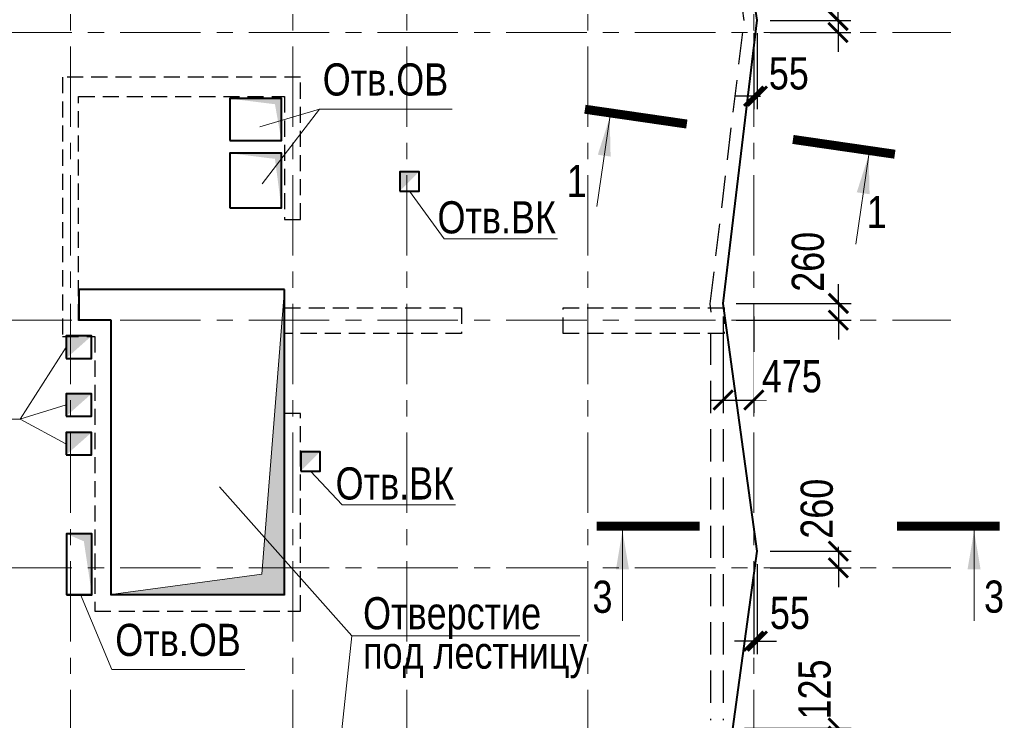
# Model space of a CAD drawing. Header units: inches. Extents: x -21855 to 99316, y -31809 to 52191.
# Tile 12 of 18: x 8713 to 24014, y 26371 to 37260. Entities that reach past the tile are written whole.
import ezdxf
from ezdxf.enums import TextEntityAlignment as Align
from ezdxf.xclip import XClip

# ---------------------------------------------------------------- set-up
doc = ezdxf.new("R2010")
doc.units = ezdxf.units.IN
doc.header["$LTSCALE"] = 1000
doc.header["$MEASUREMENT"] = 0
doc.header["$XCLIPFRAME"] = 0
doc.linetypes.add('HIDDEN', pattern=[0.375, 0.25, -0.125])
doc.linetypes.add('Оси_(М1_200)_Секция_1_КР$0$CENTER', pattern=[2, 1.25, -0.25, 0.25, -0.25])
doc.layers.add('xref', color=7, linetype='Continuous')
for name, color, linetype, lineweight in [('Несущие_констр 1  этажа  (М1_200)_КР_изм$0$СК-040-С(тены)', 12, 'HIDDEN', 30), ('Несущие_констр 1  этажа  (М1_200)_КР_изм$0$СК-043-С-ПИЛОНЫ', 5, 'HIDDEN', 30), ('Несущие_констр 1  этажа  (М1_200)_КР_изм$0$СК-050-П(литы перекрытия)', 3, 'Continuous', 30), ('Оси_(М1_200)_Секция_1_КР$0$СК-100-О(си)', 7, 'Оси_(М1_200)_Секция_1_КР$0$CENTER', 15), ('СК-050-П(литы перекрытия)', 12, 'Continuous', 40), ('СК-051-1-П-ОТВЕРСТИЯ ОВ ДУ', 5, 'Continuous', 40), ('СК-051-2-П-ОТВЕРСТИЯ ВК', 1, 'Continuous', 40), ('СК-052-П-БАЛКИ', 1, 'HIDDEN', 30), ('СК-300-Р(азмеры)_ПЛИТЫ', 7, 'Continuous', 20), ('СК-400-Т(екст)', 7, 'Continuous', 20), ('СК-500-С(ечения)', 5, 'Continuous', 40)]:
    doc.layers.add(name, color=color, linetype=linetype, lineweight=lineweight)
doc.styles.add('ARIAL_annotative', font='arial.ttf', dxfattribs={"width": 0.8, "height": 2.5})
doc.styles.add('RUSS', font='arial.ttf', dxfattribs={"width": 0.8})
doc.dimstyles.new('100-200', dxfattribs={"dimscale": 0, "dimtxt": 500, "dimasz": 300, "dimexe": 200, "dimexo": 200, "dimgap": 200, "dimtad": 1, "dimdec": 0, "dimzin": 0, "dimdsep": 46, "dimtxsty": 'RUSS', "dimblk": 'ARCHTICK', "dimcen": 0.096, "dimdle": 200, "dimclrd": 7, "dimclre": 7, "dimclrt": 256, "dimadec": 0, "dimazin": 0, "dimtfac": 1, "dimtdec": 0, "dimtmove": 2, "dimatfit": 3, "dimldrblk": 'OBLIQUE', "dimfxl": 1, "dimtfill": 1, "dimtolj": 1, "dimtzin": 0, "dimarcsym": 0})

# ---------------------------------------------------------------- blocks, each defined once
blk = doc.blocks.new('Сечение')
at = {"layer": 'СК-500-С(ечения)', "linetype": 'Continuous', "lineweight": 15, "ltscale": 100}
blk.add_line((-200, -35), (-200, -735), dxfattribs=at)
at = {"layer": 'СК-500-С(ечения)', "linetype": 'Continuous', "ltscale": 100, "const_width": 70}
blk.add_lwpolyline([(-400, 0), (400, 0)], dxfattribs=at)
at = {"layer": 'СК-500-С(ечения)', "linetype": 'Continuous', "ltscale": 100}
blk.add_solid([(-200, -35), (-250.3, -335.5), (-149.7, -335.5)], dxfattribs=at)
blk = doc.blocks.new('*U10')
at = {"layer": 'СК-400-Т(екст)', "ltscale": 100, "yscale": 0.01, "zscale": 0.01}
for p, xscale, rotation in [((0, -4), 0.01, 270.0000000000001), ((0, -20.333), -0.01, 270)]:
    blk.add_blockref('Сечение', p, dxfattribs=dict(at, xscale=xscale, rotation=rotation))
at = {"layer": 'СК-500-С(ечения)', "color": 0, "ltscale": 100, "style": 'ARIAL_annotative', "text_generation_flag": 2, "width": 0.8}
blk.add_attdef('НОМЕР_СЕЧЕНИЯ_1_1(НОМЕР_ЛИСТА)', text='', height=2.5, rotation=360, dxfattribs=at).set_placement((-6.74, -1.226), align=Align.RIGHT)
at = {"layer": 'СК-500-С(ечения)', "color": 0, "ltscale": 100, "style": 'ARIAL_annotative', "width": 0.8}
blk.add_attdef('НОМЕР_СЕЧЕНИЯ_2_1(НОМЕР_ЛИСТА)', text='', height=2.5, rotation=270, dxfattribs=at).set_placement((-7.48, -23.107), align=Align.BOTTOM_LEFT)
blk = doc.blocks.new('Оси_(М1_200)_Секция_1_КР')
at = {"layer": 'Оси_(М1_200)_Секция_1_КР$0$СК-100-О(си)', "linetype": 'Оси_(М1_200)_Секция_1_КР$0$CENTER'}
for p, q in [((9505.3, 46844.3), (9505.3, -22870.3)), ((12955.3, 46844.3), (12955.3, -22870.3)), ((14730.3, 46844.3), (14730.3, -22870.3)), ((17540.3, 46844.3), (17540.3, -22870.3)), ((20120.3, 46844.3), (20120.3, -22870.3)), ((-5725.7, 37060.1), (23184.8, 37060.1)), ((-5725.7, 32590.1), (23184.8, 32590.1)), ((-5725.7, 28740.1), (23184.8, 28740.1))]:
    blk.add_line(p, q, dxfattribs=at)
blk = doc.blocks.new('*U66')
at = {"layer": 'СК-400-Т(екст)', "ltscale": 100, "yscale": 0.009999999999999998}
for p, xscale, zscale, rotation in [((4, 0), 0.009999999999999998, 0.009999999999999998, 6.149580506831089e-05), ((27.318, 0), -0.009999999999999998, 0.01, 6.149580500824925e-05)]:
    blk.add_blockref('Сечение', p, dxfattribs=dict(at, xscale=xscale, zscale=zscale, rotation=rotation))
at = {"layer": 'СК-500-С(ечения)', "color": 0, "ltscale": 100, "style": 'ARIAL_annotative', "width": 0.8}
blk.add_attdef('НОМЕР_СЕЧЕНИЯ_1_1(НОМЕР_ЛИСТА)', text='', height=2.5, rotation=0.00006, dxfattribs=at).set_placement((1.226, -6.74), align=Align.RIGHT)
blk.add_attdef('НОМЕР_СЕЧЕНИЯ_2_1(НОМЕР_ЛИСТА)', text='', height=2.5, rotation=0.00006, dxfattribs=at).set_placement((30.092, -7.48), align=Align.BOTTOM_LEFT)
blk = doc.blocks.new('Несущие_констр 1  этажа  (М1_200)_КР_изм$0$A$C18abd0ee-2эт')
at = {"layer": 'Несущие_констр 1  этажа  (М1_200)_КР_изм$0$СК-040-С(тены)'}
blk.add_lwpolyline([(-7040, 30930), (-7290, 30930), (-7290, 28105), (-9990, 28105), (-9990, 32375), (-10490, 32375), (-10490, 35854), (-7290, 35854), (-7290, 33945), (-7040, 33945), (-7043, 36154), (-10743, 36154), (-10740, 32125), (-10240, 32125), (-10240, 27855), (-7040, 27855), (-7040, 30930)], dxfattribs=at)
at = {"layer": 'Несущие_констр 1  этажа  (М1_200)_КР_изм$0$СК-043-С-ПИЛОНЫ'}
for points in [[(-4540, 32570), (-4540, 32170), (-7290, 32170), (-7290, 32570)], [(-461, 32570), (-461, 32170), (-2961, 32170), (-2961, 32570)]]:
    blk.add_lwpolyline(points, close=True, dxfattribs=at)
blk = doc.blocks.new('Несущие_констр 1  этажа  (М1_200)_КР_изм$0$A$C2d0dcff5-2эт.')
blk.add_blockref('Несущие_констр 1  этажа  (М1_200)_КР_изм$0$A$C18abd0ee-2эт', (20120, 220))
blk = doc.blocks.new('Несущие_констр 1  этажа  (М1_200)_КР_изм', base_point=(-7173396, 6306783))
at = {"layer": 'Несущие_констр 1  этажа  (М1_200)_КР_изм$0$СК-050-П(литы перекрытия)'}
for p, q in [((-7143035, 6352395), (-7143035, 6351925)), ((-7143035, 6351925), (-7142535, 6351925)), ((-7142535, 6351925), (-7142535, 6347655)), ((-7142535, 6347655), (-7139835, 6347655))]:
    blk.add_line(p, q, dxfattribs=at)
at = {"layer": 'Несущие_констр 1  этажа  (М1_200)_КР_изм$0$СК-040-С(тены)'}
blk.add_blockref('Несущие_констр 1  этажа  (М1_200)_КР_изм$0$A$C2d0dcff5-2эт.', (-7152666, 6319322), dxfattribs=at)
blk = doc.blocks.new('_ArchTick')
at = {"color": 0, "linetype": 'ByBlock', "const_width": 0.15}
blk.add_lwpolyline([(-0.5, -0.5), (0.5, 0.5)], dxfattribs=at)
blk = doc.blocks.new('*D189')
at = {"layer": 'Defpoints', "color": 0, "transparency": 16777216}
for p in [(20174, 37250), (20174, 37060), (21430, 37060)]:
    blk.add_point(p, dxfattribs=at)
at = {"layer": 'СК-300-Р(азмеры)_ПЛИТЫ', "color": 7, "lineweight": -2, "transparency": 16777216}
for p, q in [((21430, 37250), (21430, 37550)), ((20374, 37250), (21630, 37250)), ((20374, 37060), (21630, 37060)), ((21430, 37060), (21430, 36760))]:
    blk.add_line(p, q, dxfattribs=at)
at = {"layer": 'СК-300-Р(азмеры)_ПЛИТЫ', "transparency": 16777216, "insert": (21034, 37886), "char_height": 500, "attachment_point": 5, "rotation": 90, "style": 'RUSS', "bg_fill": 3, "box_fill_scale": 1.25, "bg_fill_color": 256, "bg_fill_true_color": 13158600, "bg_fill_transparency": 0}
blk.add_mtext('\\A1;190', dxfattribs=at)
at = {"layer": 'СК-300-Р(азмеры)_ПЛИТЫ', "color": 7, "lineweight": -2, "transparency": 16777216}
blk.add_line((21430, 37250), (21430, 37060), dxfattribs=at)
at = {"layer": 'СК-300-Р(азмеры)_ПЛИТЫ', "color": 7, "lineweight": -2, "transparency": 16777216, "xscale": 300, "yscale": 300, "zscale": 300}
for p, rotation in [((21430, 37250), 270), ((21430, 37060), 90)]:
    blk.add_blockref('_ArchTick', p, dxfattribs=dict(at, rotation=rotation))
blk = doc.blocks.new('_Oblique')
at = {"color": 0, "linetype": 'ByBlock', "lineweight": -2}
blk.add_line((-0.5, -0.5), (0.5, 0.5), dxfattribs=at)
blk = doc.blocks.new('*D190')
at = {"layer": 'Defpoints', "color": 0, "transparency": 16777216}
for p in [(20120, 37252), (20175, 37252), (20120, 36071)]:
    blk.add_point(p, dxfattribs=at)
at = {"layer": 'СК-300-Р(азмеры)_ПЛИТЫ', "color": 7, "lineweight": -2, "transparency": 16777216}
for p, q in [((20120, 37052), (20120, 35871)), ((20175, 37052), (20175, 35871)), ((20120, 36071), (19820, 36071)), ((20175, 36071), (20475, 36071))]:
    blk.add_line(p, q, dxfattribs=at)
at = {"layer": 'СК-300-Р(азмеры)_ПЛИТЫ', "transparency": 16777216, "insert": (20665, 36422), "char_height": 500, "attachment_point": 5, "style": 'RUSS', "bg_fill": 3, "box_fill_scale": 1.25, "bg_fill_color": 256, "bg_fill_true_color": 13158600, "bg_fill_transparency": 0}
blk.add_mtext('\\A1;55', dxfattribs=at)
at = {"layer": 'СК-300-Р(азмеры)_ПЛИТЫ', "color": 7, "lineweight": -2, "transparency": 16777216}
blk.add_line((20175, 36071), (20120, 36071), dxfattribs=at)
at = {"layer": 'СК-300-Р(азмеры)_ПЛИТЫ', "color": 7, "lineweight": -2, "transparency": 16777216, "xscale": 300, "yscale": 300, "zscale": 300}
blk.add_blockref('_ArchTick', (20120, 36071), dxfattribs=at)
at = {"layer": 'СК-300-Р(азмеры)_ПЛИТЫ', "color": 7, "lineweight": -2, "transparency": 16777216, "xscale": 300, "yscale": 300, "zscale": 300, "rotation": 180}
blk.add_blockref('_ArchTick', (20175, 36071), dxfattribs=at)
blk = doc.blocks.new('*D191')
at = {"layer": 'Defpoints', "color": 0, "transparency": 16777216}
for p in [(19645, 32850), (19645, 32590), (21436, 32590)]:
    blk.add_point(p, dxfattribs=at)
at = {"layer": 'СК-300-Р(азмеры)_ПЛИТЫ', "color": 7, "lineweight": -2, "transparency": 16777216}
for p, q in [((21436, 32850), (21436, 33150)), ((19845, 32850), (21636, 32850)), ((21436, 32850), (21436, 32590)), ((19845, 32590), (21636, 32590)), ((21436, 32590), (21436, 32290))]:
    blk.add_line(p, q, dxfattribs=at)
at = {"layer": 'СК-300-Р(азмеры)_ПЛИТЫ', "color": 7, "lineweight": -2, "transparency": 16777216, "xscale": 300, "yscale": 300, "zscale": 300, "rotation": 90}
blk.add_blockref('_ArchTick', (21436, 32590), dxfattribs=at)
at = {"layer": 'СК-300-Р(азмеры)_ПЛИТЫ', "transparency": 16777216, "insert": (20964, 33497), "char_height": 500, "attachment_point": 5, "rotation": 90, "style": 'RUSS', "bg_fill": 3, "box_fill_scale": 1.25, "bg_fill_color": 256, "bg_fill_true_color": 13158600, "bg_fill_transparency": 0}
blk.add_mtext('\\A1;260', dxfattribs=at)
at = {"layer": 'СК-300-Р(азмеры)_ПЛИТЫ', "color": 7, "lineweight": -2, "transparency": 16777216, "xscale": 300, "yscale": 300, "zscale": 300, "rotation": 270}
blk.add_blockref('_ArchTick', (21436, 32850), dxfattribs=at)
blk = doc.blocks.new('*D192')
at = {"layer": 'Defpoints', "color": 0, "transparency": 16777216}
for p in [(19646, 32848), (20120, 32848)]:
    blk.add_point(p, dxfattribs=at)
at = {"layer": 'СК-300-Р(азмеры)_ПЛИТЫ', "color": 7, "lineweight": -2, "transparency": 16777216}
for p, q in [((19646, 32648), (19646, 31149)), ((20120, 32648), (20120, 31149)), ((19446, 31349), (20320, 31349))]:
    blk.add_line(p, q, dxfattribs=at)
at = {"layer": 'СК-300-Р(азмеры)_ПЛИТЫ', "color": 7, "lineweight": -2, "transparency": 16777216, "xscale": 300, "yscale": 300, "zscale": 300, "rotation": 180}
blk.add_blockref('_ArchTick', (19646, 31349), dxfattribs=at)
at = {"layer": 'СК-300-Р(азмеры)_ПЛИТЫ', "transparency": 16777216, "insert": (20712, 31715), "char_height": 500, "attachment_point": 5, "style": 'RUSS', "bg_fill": 3, "box_fill_scale": 1.25, "bg_fill_color": 256, "bg_fill_true_color": 13158600, "bg_fill_transparency": 0}
blk.add_mtext('\\A1;475', dxfattribs=at)
at = {"layer": 'Defpoints', "color": 0, "transparency": 16777216}
blk.add_point((20120, 31349), dxfattribs=at)
at = {"layer": 'СК-300-Р(азмеры)_ПЛИТЫ', "color": 7, "lineweight": -2, "transparency": 16777216, "xscale": 300, "yscale": 300, "zscale": 300}
blk.add_blockref('_ArchTick', (20120, 31349), dxfattribs=at)
blk = doc.blocks.new('*D193')
at = {"layer": 'Defpoints', "color": 0, "transparency": 16777216}
for p in [(20174, 29000), (20174, 28740), (21435, 28740)]:
    blk.add_point(p, dxfattribs=at)
at = {"layer": 'СК-300-Р(азмеры)_ПЛИТЫ', "color": 7, "lineweight": -2, "transparency": 16777216}
for p, q in [((21435, 29000), (21435, 29300)), ((20374, 29000), (21635, 29000)), ((21435, 29000), (21435, 28740)), ((20374, 28740), (21635, 28740)), ((21435, 28740), (21435, 28440))]:
    blk.add_line(p, q, dxfattribs=at)
at = {"layer": 'СК-300-Р(азмеры)_ПЛИТЫ', "color": 7, "lineweight": -2, "transparency": 16777216, "xscale": 300, "yscale": 300, "zscale": 300, "rotation": 90}
blk.add_blockref('_ArchTick', (21435, 28740), dxfattribs=at)
at = {"layer": 'СК-300-Р(азмеры)_ПЛИТЫ', "transparency": 16777216, "insert": (21102, 29660), "char_height": 500, "attachment_point": 5, "rotation": 90, "style": 'RUSS', "bg_fill": 3, "box_fill_scale": 1.25, "bg_fill_color": 256, "bg_fill_true_color": 13158600, "bg_fill_transparency": 0}
blk.add_mtext('\\A1;260', dxfattribs=at)
at = {"layer": 'СК-300-Р(азмеры)_ПЛИТЫ', "color": 7, "lineweight": -2, "transparency": 16777216, "xscale": 300, "yscale": 300, "zscale": 300, "rotation": 270}
blk.add_blockref('_ArchTick', (21435, 29000), dxfattribs=at)
blk = doc.blocks.new('*D194')
at = {"layer": 'Defpoints', "color": 0, "transparency": 16777216}
for p in [(20120, 29000), (20175, 29000), (20120, 27601)]:
    blk.add_point(p, dxfattribs=at)
at = {"layer": 'СК-300-Р(азмеры)_ПЛИТЫ', "color": 7, "lineweight": -2, "transparency": 16777216}
for p, q in [((20120, 28800), (20120, 27401)), ((20175, 28800), (20175, 27401)), ((20120, 27601), (19820, 27601)), ((20175, 27601), (20475, 27601))]:
    blk.add_line(p, q, dxfattribs=at)
at = {"layer": 'СК-300-Р(азмеры)_ПЛИТЫ', "transparency": 16777216, "insert": (20682, 28037), "char_height": 500, "attachment_point": 5, "style": 'RUSS', "bg_fill": 3, "box_fill_scale": 1.25, "bg_fill_color": 256, "bg_fill_true_color": 13158600, "bg_fill_transparency": 0}
blk.add_mtext('\\A1;55', dxfattribs=at)
at = {"layer": 'СК-300-Р(азмеры)_ПЛИТЫ', "color": 7, "lineweight": -2, "transparency": 16777216}
blk.add_line((20175, 27601), (20120, 27601), dxfattribs=at)
at = {"layer": 'СК-300-Р(азмеры)_ПЛИТЫ', "color": 7, "lineweight": -2, "transparency": 16777216, "xscale": 300, "yscale": 300, "zscale": 300}
blk.add_blockref('_ArchTick', (20120, 27601), dxfattribs=at)
at = {"layer": 'СК-300-Р(азмеры)_ПЛИТЫ', "color": 7, "lineweight": -2, "transparency": 16777216, "xscale": 300, "yscale": 300, "zscale": 300, "rotation": 180}
blk.add_blockref('_ArchTick', (20175, 27601), dxfattribs=at)
blk = doc.blocks.new('*D195')
at = {"layer": 'Defpoints', "color": 0, "transparency": 16777216}
for p in [(19778, 26250), (19778, 26125)]:
    blk.add_point(p, dxfattribs=at)
at = {"layer": 'СК-300-Р(азмеры)_ПЛИТЫ', "color": 7, "lineweight": -2, "transparency": 16777216}
for p, q in [((21432, 26250), (21432, 26550)), ((19978, 26250), (21632, 26250)), ((19978, 26125), (21632, 26125)), ((21432, 26125), (21432, 25825))]:
    blk.add_line(p, q, dxfattribs=at)
at = {"layer": 'СК-300-Р(азмеры)_ПЛИТЫ', "transparency": 16777216, "insert": (21068, 26850), "char_height": 500, "attachment_point": 5, "rotation": 90, "style": 'RUSS', "bg_fill": 3, "box_fill_scale": 1.25, "bg_fill_color": 256, "bg_fill_true_color": 13158600, "bg_fill_transparency": 0}
blk.add_mtext('\\A1;125', dxfattribs=at)
at = {"layer": 'Defpoints', "color": 0, "transparency": 16777216}
blk.add_point((21432, 26250), dxfattribs=at)
at = {"layer": 'СК-300-Р(азмеры)_ПЛИТЫ', "color": 7, "lineweight": -2, "transparency": 16777216}
blk.add_line((21432, 26125), (21432, 26250), dxfattribs=at)
at = {"layer": 'СК-300-Р(азмеры)_ПЛИТЫ', "color": 7, "lineweight": -2, "transparency": 16777216, "xscale": 300, "yscale": 300, "zscale": 300}
for p, rotation in [((21432, 26250), 270), ((21432, 26125), 90)]:
    blk.add_blockref('_ArchTick', p, dxfattribs=dict(at, rotation=rotation))
blk = doc.blocks.new('A$C92320c88')
at = {"layer": 'СК-300-Р(азмеры)_ПЛИТЫ'}
for base, p1, p2, picture, middle in [((21429.9, 37060.1), (20174.3, 37250), (20174.3, 37060.1), '*D189', (21034.1, 37886.2)), ((21436.5, 32590.1), (19644.6, 32850.3), (19644.6, 32590.1), '*D191', (20964.1, 33497.3)), ((21434.9023, 28740.0594), (20174.3163, 28999.5893), (20174.3163, 28740.0594), '*D193', (21102.0613, 29660.2279))]:
    dim = blk.add_linear_dim(base=base, p1=p1, p2=p2, angle=90, dimstyle='100-200', override={"dimscale": 1}, dxfattribs=at)
    dim.commit()
    dim.dimension.update_dxf_attribs({"geometry": picture, "text_midpoint": middle, "dimtype": 128})
for base, p1, p2, picture, middle in [((20120.3, 36071.1), (20175.3, 37252), (20120.3, 37252), '*D190', (20665.4, 36421.5)), ((20120.3, 31348.7), (19645.6, 32848.3), (20120.3, 32848.3), '*D192', (20712.3, 31715.4)), ((20120.3, 27601), (20175.3, 28999.6), (20120.3, 28999.6), '*D194', (20682.3, 28037.2))]:
    dim = blk.add_linear_dim(base=base, p1=p1, p2=p2, dimstyle='100-200', override={"dimscale": 1}, dxfattribs=at)
    dim.commit()
    dim.dimension.update_dxf_attribs({"geometry": picture, "text_midpoint": middle, "dimtype": 128})
dim = blk.add_linear_dim(base=(21432.3, 26250), p1=(19778.2, 26125), p2=(19778.2, 26250), angle=90, dimstyle='100-200', override={"dimscale": 1}, dxfattribs=at)
dim.commit()
dim.dimension.update_dxf_attribs({"geometry": '*D195', "text_midpoint": (21067.7, 26850.3), "dimtype": 128})

msp = doc.modelspace()

# ---------------------------------------------------------------- linework, layer by layer
at = {"layer": 'СК-050-П(литы перекрытия)'}
for p, q in [((12830, 33064.8), (9630.3, 33064.8)), ((9630.3, 33064.8), (9630.3, 32594.8)), ((12830.3, 28325.1), (12830, 33064.8)), ((9630.3, 32594.8), (10130.3, 32594.8)), ((10130.3, 32594.8), (10130.3, 28325.1)), ((10130.3, 28325.1), (12830.3, 28325.1))]:
    msp.add_line(p, q, dxfattribs=at)
msp.add_lwpolyline([(17180, 26125), (17180, 26125), (19778.2, 26125, 0.3746953), (19778.7, 26125.5), (20174.3, 28999.6), (19644.6, 32848.3), (20174.3, 37252), (19643.6, 40702.6), (20464, 44883.4), (15904.1, 44062.5), (12944, 44592.6), (9985.3, 44062.5), (7024, 44592.6), (4064.1, 44062.5), (-551.9, 44884.5), (272, 40302.1), (-258.5, 36649.1), (271.4, 32849.7), (-258.6, 29000.5), (271.5, 25149.9), (-258.4, 21500), (271.6, 17850), (-258.4, 14199.3), (271.6, 10549.3)], format="xyb", dxfattribs=at)
at = {"layer": 'СК-050-П(литы перекрытия)', "color": 7}
msp.add_solid([(10130.3, 28325.1), (12830.3, 28325.3), (12475.9, 28644.9), (12830, 33064.8)], dxfattribs=at)
at = {"layer": 'СК-051-1-П-ОТВЕРСТИЯ ОВ ДУ', "lineweight": 13}
for p, q in [((12447.2, 35595.8), (13370.5, 35868.6)), ((13370.5, 35868.6), (12483.2, 34711.2)), ((13370.5, 35868.6), (15436, 35868.6)), ((10147, 27158.4), (9657.5, 28324.9)), ((10147, 27158.4), (12212.5, 27158.4))]:
    msp.add_line(p, q, dxfattribs=at)
at = {"layer": 'СК-051-1-П-ОТВЕРСТИЯ ОВ ДУ'}
for points in [[(11980, 35383.5), (12780, 35383.5), (12780, 36033), (11980, 36033)], [(11980, 34334.7), (12780, 34334.7), (12780, 35184.2), (11980, 35184.2)], [(9440, 28319.9), (9835, 28319.9), (9835, 29269.9), (9440, 29269.9)], [(9440.3, 28324.9), (9835.3, 28324.9), (9835.3, 29269.9), (9440.3, 29269.9)]]:
    msp.add_lwpolyline(points, close=True, dxfattribs=at)
for points in [[(12780, 35383.5), (12781.3, 36033.1), (12680.2, 35946.3), (11980, 36033)], [(12780, 34334.7), (12781.3, 35184.3), (12680.2, 35097.4), (11980, 35184.2)], [(9835, 28319.9), (9836.3, 29270), (9735.2, 29183.2), (9440, 29269.9)], [(9835.3, 28324.9), (9835.3, 29269.9), (9710.4, 29153.5), (9440.3, 29269.9)]]:
    msp.add_solid(points, dxfattribs=at)
at = {"layer": 'СК-051-2-П-ОТВЕРСТИЯ ВК', "lineweight": 15}
for p, q in [((15307.4, 33853.9), (14770.2, 34595.1)), ((15307.4, 33853.9), (17069.8, 33853.9)), ((8718.1, 31049.8), (9435.3, 32169.8)), ((8715.4, 31049.8), (9435.3, 31272.1)), ((6955.8, 31049.8), (8718.1, 31049.8)), ((8718.8, 31050.9), (9432.8, 30669.9)), ((13724.2, 29718.3), (13230.2, 30244.8)), ((13724.2, 29718.3), (15486.5, 29718.3))]:
    msp.add_line(p, q, dxfattribs=at)
at = {"layer": 'СК-051-2-П-ОТВЕРСТИЯ ВК'}
for points in [[(14620.3, 34595.1), (14920, 34595.1), (14920, 34895.1), (14620.3, 34895.1)], [(9435.3, 31994.8), (9830.3, 31994.8), (9830.3, 32344.8), (9435.3, 32344.8)], [(9435.3, 31097.1), (9830.3, 31097.1), (9830.3, 31447.1), (9435.3, 31447.1)], [(9435.3, 30494.9), (9830.3, 30494.9), (9830.3, 30844.9), (9435.3, 30844.9)], [(13080.3, 30244.8), (13380, 30244.8), (13380, 30544.8), (13080.3, 30544.8)]]:
    msp.add_lwpolyline(points, close=True, dxfattribs=at)
for points in [[(14620.3, 34595.1), (14920, 34895.1), (14620.3, 34895.1)], [(9435.3, 31994.8), (9830.3, 32344.8), (9435.3, 32344.8)], [(9435.3, 31097.1), (9830.3, 31447.1), (9435.3, 31447.1)], [(9435.3, 30494.9), (9830.3, 30844.9), (9435.3, 30844.9)], [(13080.3, 30244.8), (13380, 30544.8), (13080.3, 30544.8)]]:
    msp.add_solid(points, dxfattribs=at)
at = {"layer": 'СК-052-П-БАЛКИ', "ltscale": 2}
for p, q in [((19446.2, 32395.1), (19446.2, 26375)), ((19646.2, 32395.1), (19646.2, 26375))]:
    msp.add_line(p, q, dxfattribs=at)
msp.add_lwpolyline([(19461, 32715.1), (19442.9, 32846.5), (19972.5, 37248.7), (19943.8, 37435.1)], dxfattribs=at)
at = {"layer": 'СК-400-Т(екст)'}
for p, q in [((12475.9, 28644.9), (12830, 33064.8)), ((10130, 28325.1), (12475.9, 28644.9))]:
    msp.add_line(p, q, dxfattribs=at)
at = {"layer": 'СК-400-Т(екст)', "color": 7}
msp.add_lwpolyline([(17420.1, 27681.8), (13876.9, 27681.8), (11820, 30000.2)], dxfattribs=at)

# ---------------------------------------------------------------- block references
ref = msp.add_blockref('Несущие_констр 1  этажа  (М1_200)_КР_изм', (-20730.8, -12547.2))
XClip(ref).set_block_clipping_path([(-7160456.9450785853, 6293196.1478210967), (-7127094.2991789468, 6369515.250554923)])
at = {"layer": 'xref'}
msp.add_blockref('Оси_(М1_200)_Секция_1_КР', (0, 0), dxfattribs=at)
at = {"layer": 'СК-500-С(ечения)'}
ref = msp.add_blockref('*U10', (22312.8, 35169.1), dxfattribs=dict(at, xscale=-200, yscale=200, zscale=200, rotation=261.7379475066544))
ref.add_attrib('НОМЕР_СЕЧЕНИЯ_2_1(НОМЕР_ЛИСТА)', '1', dxfattribs={"color": 0, "ltscale": 100, "height": 500, "style": 'ARIAL_annotative', "width": 0.8}).set_placement((17524.4, 34352.7), align=Align.BOTTOM_RIGHT)
ref.add_attrib('НОМЕР_СЕЧЕНИЯ_1_1(НОМЕР_ЛИСТА)', '1', dxfattribs={"color": 0, "ltscale": 100, "height": 500, "style": 'ARIAL_annotative', "width": 0.8}).set_placement((21876.3, 33870.4), align=Align.BOTTOM_LEFT)
at = {"layer": 'СК-500-С(ечения)', "xscale": 200, "yscale": 200, "zscale": 200, "rotation": 359.9999385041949}
msp.add_blockref('*U66', (17680.1, 29389.7), dxfattribs=at).add_auto_attribs({'НОМЕР_СЕЧЕНИЯ_2_1(НОМЕР_ЛИСТА)': '3', 'НОМЕР_СЕЧЕНИЯ_1_1(НОМЕР_ЛИСТА)': '3'})

# ---------------------------------------------------------------- texts
at = {"layer": 'СК-051-1-П-ОТВЕРСТИЯ ОВ ДУ', "lineweight": 13, "style": 'RUSS', "width": 0.8}
for p in [(13422.2, 36081.3), (10198.7, 27371.1)]:
    msp.add_text('Отв.ОВ', height=500, dxfattribs=at).set_placement(p)
at = {"layer": 'СК-051-2-П-ОТВЕРСТИЯ ВК', "lineweight": 15, "style": 'RUSS', "width": 0.8}
for p in [(15205.8, 33938.7), (13622.6, 29803)]:
    msp.add_text('Отв.ВК', height=500, dxfattribs=at).set_placement(p)
at = {"layer": 'СК-400-Т(екст)', "color": 7, "style": 'RUSS', "width": 0.8}
for s, p in [('Отверстие', (14049.5, 27785.8)), ('под лестницу', (14049.5, 27173.7))]:
    msp.add_text(s, height=500, dxfattribs=at).set_placement(p)

# ---------------------------------------------------------------- next in the draw order: block references
at = {"color": 2}
msp.add_blockref('A$C92320c88', (0, 0), dxfattribs=at)

# ---------------------------------------------------------------- next in the draw order: linework, layer by layer
at = {"layer": 'СК-400-Т(екст)', "color": 7}
msp.add_line((13876.9, 27681.8), (13589.1, 25047.9), dxfattribs=at)

doc.saveas('drawing.dxf')
